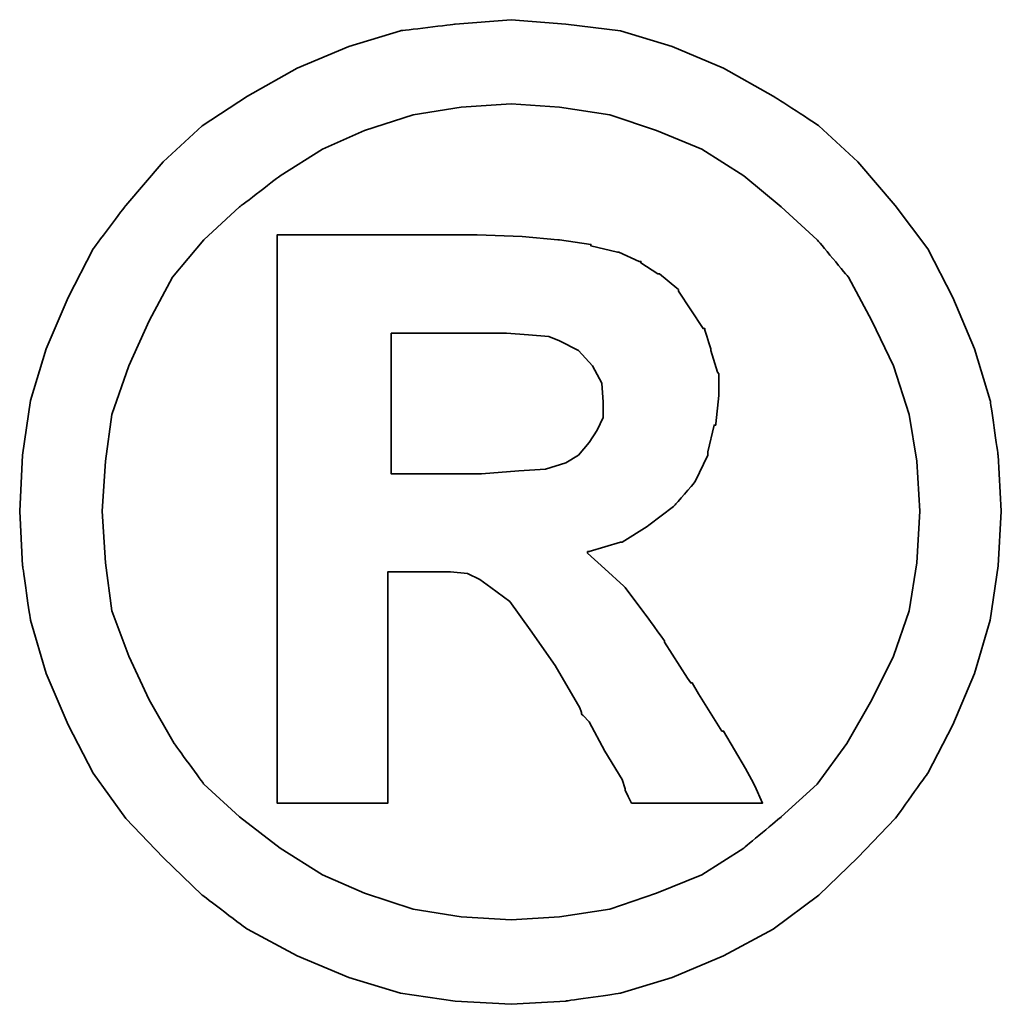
# Model space of a CAD drawing. Header units: inches. Extents: x 14 to 474, y 130 to 360.
# Tile 49 of 50: x 418.93 to 420.66, y 253.08 to 254.82. Entities that reach past the tile are written whole.
import ezdxf

# ---------------------------------------------------------------- set-up
doc = ezdxf.new("R2010")
doc.units = ezdxf.units.IN
doc.header["$LTSCALE"] = 0.5
doc.layers.add('DIM', color=4, linetype='Continuous')
doc.layers.add('layer 1', color=7, linetype='Continuous')

# ---------------------------------------------------------------- blocks, each defined once
blk = doc.blocks.new('TBI MOTION logo(完整正式版)')
at = {"layer": 'layer 1', "color": 22, "lineweight": 35}
for points, knots in [([(81.20634, 4.98624), (81.20634, 4.98624), (81.18649, 5.32862), (81.18649, 5.32862), (81.18649, 5.32862), (81.18649, 5.32862), (81.13886, 5.66206), (81.13886, 5.66206), (81.13886, 5.66206), (81.13886, 5.66206), (81.04359, 5.97764), (81.04359, 5.97764), (81.04359, 5.97764), (81.04359, 5.97764), (80.91061, 6.29124), (80.91061, 6.29124), (80.91061, 6.29124), (80.91061, 6.29124), (80.75778, 6.58697), (80.75778, 6.58697), (80.75778, 6.58697), (80.75778, 6.58697), (80.5593, 6.85294), (80.5593, 6.85294), (80.5593, 6.85294), (80.5593, 6.85294), (80.33105, 7.1189), (80.33105, 7.1189), (80.33105, 7.1189), (80.33105, 7.1189), (80.09287, 7.33921), (80.09287, 7.33921), (80.09287, 7.33921), (80.09287, 7.33921), (79.815, 7.51982), (79.815, 7.51982), (79.815, 7.51982), (79.815, 7.51982), (79.51133, 7.69051), (79.51133, 7.69051), (79.51133, 7.69051), (79.51133, 7.69051), (79.19773, 7.8235), (79.19773, 7.8235), (79.19773, 7.8235), (79.19773, 7.8235), (78.88215, 7.91877), (78.88215, 7.91877), (78.88215, 7.91877), (78.88215, 7.91877), (78.54871, 7.95846), (78.54871, 7.95846), (78.54871, 7.95846), (78.54871, 7.95846), (78.21526, 7.98625), (78.21526, 7.98625), (78.21526, 7.98625), (78.21526, 7.98625), (77.87388, 7.95846), (77.87388, 7.95846), (77.87388, 7.95846), (77.87388, 7.95846), (77.54044, 7.91877), (77.54044, 7.91877), (77.54044, 7.91877), (77.54044, 7.91877), (77.22485, 7.8235), (77.22485, 7.8235), (77.22485, 7.8235), (77.22485, 7.8235), (76.91027, 7.69051), (76.91027, 7.69051), (76.91027, 7.69051), (76.91027, 7.69051), (76.6056, 7.51982), (76.6056, 7.51982), (76.6056, 7.51982), (76.6056, 7.51982), (76.32972, 7.33921), (76.32972, 7.33921), (76.32972, 7.33921), (76.32972, 7.33921), (76.09154, 7.1189), (76.09154, 7.1189), (76.09154, 7.1189), (76.09154, 7.1189), (75.86329, 6.85294), (75.86329, 6.85294), (75.86329, 6.85294), (75.86329, 6.85294), (75.66382, 6.58697), (75.66382, 6.58697), (75.66382, 6.58697), (75.66382, 6.58697), (75.51099, 6.29124), (75.51099, 6.29124), (75.51099, 6.29124), (75.51099, 6.29124), (75.37702, 5.97764), (75.37702, 5.97764), (75.37702, 5.97764), (75.37702, 5.97764), (75.28175, 5.66206), (75.28175, 5.66206), (75.28175, 5.66206), (75.28175, 5.66206), (75.23411, 5.32862), (75.23411, 5.32862), (75.23411, 5.32862), (75.23411, 5.32862), (75.21625, 4.98624), (75.21625, 4.98624), (75.21625, 4.98624), (75.21625, 4.98624), (75.23411, 4.6528), (75.23411, 4.6528), (75.23411, 4.6528), (75.23411, 4.6528), (75.28175, 4.32035), (75.28175, 4.32035), (75.28175, 4.32035), (75.28175, 4.32035), (75.37702, 3.99583), (75.37702, 3.99583), (75.37702, 3.99583), (75.37702, 3.99583), (75.51099, 3.68224), (75.51099, 3.68224), (75.51099, 3.68224), (75.51099, 3.68224), (75.66382, 3.38749), (75.66382, 3.38749), (75.66382, 3.38749), (75.66382, 3.38749), (75.86329, 3.10963), (75.86329, 3.10963), (75.86329, 3.10963), (75.86329, 3.10963), (76.09154, 2.87145), (76.09154, 2.87145), (76.09154, 2.87145), (76.09154, 2.87145), (76.32972, 2.6432), (76.32972, 2.6432), (76.32972, 2.6432), (76.32972, 2.6432), (76.6056, 2.43381), (76.6056, 2.43381), (76.6056, 2.43381), (76.6056, 2.43381), (76.91027, 2.27205), (76.91027, 2.27205), (76.91027, 2.27205), (76.91027, 2.27205), (77.22485, 2.13906), (77.22485, 2.13906), (77.22485, 2.13906), (77.22485, 2.13906), (77.54044, 2.0438), (77.54044, 2.0438), (77.54044, 2.0438), (77.54044, 2.0438), (77.87388, 1.99616), (77.87388, 1.99616), (77.87388, 1.99616), (77.87388, 1.99616), (78.21526, 1.97631), (78.21526, 1.97631), (78.21526, 1.97631), (78.21526, 1.97631), (78.54871, 1.99616), (78.54871, 1.99616), (78.54871, 1.99616), (78.54871, 1.99616), (78.88215, 2.0438), (78.88215, 2.0438), (78.88215, 2.0438), (78.88215, 2.0438), (79.19773, 2.13906), (79.19773, 2.13906), (79.19773, 2.13906), (79.19773, 2.13906), (79.51133, 2.27205), (79.51133, 2.27205), (79.51133, 2.27205), (79.51133, 2.27205), (79.815, 2.43381), (79.815, 2.43381), (79.815, 2.43381), (79.815, 2.43381), (80.09287, 2.6432), (80.09287, 2.6432), (80.09287, 2.6432), (80.09287, 2.6432), (80.33105, 2.87145), (80.33105, 2.87145), (80.33105, 2.87145), (80.33105, 2.87145), (80.5593, 3.10963), (80.5593, 3.10963), (80.5593, 3.10963), (80.5593, 3.10963), (80.75778, 3.38749), (80.75778, 3.38749), (80.75778, 3.38749), (80.75778, 3.38749), (80.91061, 3.68224), (80.91061, 3.68224), (80.91061, 3.68224), (80.91061, 3.68224), (81.04359, 3.99583), (81.04359, 3.99583), (81.04359, 3.99583), (81.04359, 3.99583), (81.13886, 4.32035), (81.13886, 4.32035), (81.13886, 4.32035), (81.13886, 4.32035), (81.18649, 4.6528), (81.18649, 4.6528), (81.18649, 4.6528), (81.18649, 4.6528), (81.20634, 4.98624), (81.20634, 4.98624)], [0, 0, 0, 0, 0.0178571, 0.0178571, 0.0178571, 0.0178572, 0.0357143, 0.0357143, 0.0357143, 0.0357143, 0.0535714, 0.0535714, 0.0535714, 0.0535714, 0.0714286, 0.0714286, 0.0714286, 0.0714286, 0.0892857, 0.0892857, 0.0892857, 0.0892857, 0.1071429, 0.1071429, 0.1071429, 0.1071429, 0.125, 0.125, 0.125, 0.125, 0.1428571, 0.1428571, 0.1428571, 0.1428572, 0.1607143, 0.1607143, 0.1607143, 0.1607143, 0.1785714, 0.1785714, 0.1785714, 0.1785714, 0.1964286, 0.1964286, 0.1964286, 0.1964286, 0.2142857, 0.2142857, 0.2142857, 0.2142857, 0.2321429, 0.2321429, 0.2321429, 0.2321429, 0.25, 0.25, 0.25, 0.25, 0.2678571, 0.2678571, 0.2678571, 0.2678572, 0.2857143, 0.2857143, 0.2857143, 0.2857143, 0.3035714, 0.3035714, 0.3035714, 0.3035714, 0.3214286, 0.3214286, 0.3214286, 0.3214286, 0.3392857, 0.3392857, 0.3392857, 0.3392857, 0.3571429, 0.3571429, 0.3571429, 0.3571429, 0.375, 0.375, 0.375, 0.375, 0.3928571, 0.3928571, 0.3928571, 0.3928572, 0.4107143, 0.4107143, 0.4107143, 0.4107143, 0.4285714, 0.4285714, 0.4285714, 0.4285714, 0.4464286, 0.4464286, 0.4464286, 0.4464286, 0.4642857, 0.4642857, 0.4642857, 0.4642857, 0.4821429, 0.4821429, 0.4821429, 0.4821429, 0.5, 0.5, 0.5, 0.5, 0.5178571, 0.5178571, 0.5178571, 0.5178572, 0.5357143, 0.5357143, 0.5357143, 0.5357143, 0.5535714, 0.5535714, 0.5535714, 0.5535714, 0.5714286, 0.5714286, 0.5714286, 0.5714286, 0.5892857, 0.5892857, 0.5892857, 0.5892857, 0.6071429, 0.6071429, 0.6071429, 0.6071429, 0.625, 0.625, 0.625, 0.625, 0.6428571, 0.6428571, 0.6428571, 0.6428572, 0.6607143, 0.6607143, 0.6607143, 0.6607143, 0.6785714, 0.6785714, 0.6785714, 0.6785714, 0.6964286, 0.6964286, 0.6964286, 0.6964286, 0.7142857, 0.7142857, 0.7142857, 0.7142857, 0.7321429, 0.7321429, 0.7321429, 0.7321429, 0.75, 0.75, 0.75, 0.75, 0.7678571, 0.7678571, 0.7678571, 0.7678572, 0.7857143, 0.7857143, 0.7857143, 0.7857143, 0.8035714, 0.8035714, 0.8035714, 0.8035714, 0.8214286, 0.8214286, 0.8214286, 0.8214286, 0.8392857, 0.8392857, 0.8392857, 0.8392857, 0.8571429, 0.8571429, 0.8571429, 0.8571429, 0.875, 0.875, 0.875, 0.875, 0.8928571, 0.8928571, 0.8928571, 0.8928572, 0.9107143, 0.9107143, 0.9107143, 0.9107143, 0.9285714, 0.9285714, 0.9285714, 0.9285714, 0.9464286, 0.9464286, 0.9464286, 0.9464286, 0.9642857, 0.9642857, 0.9642857, 0.9642857, 0.9821429, 0.9821429, 0.9821429, 0.9821429, 1, 1, 1, 1]), ([(80.71014, 4.98624), (80.71014, 4.98624), (80.69129, 5.29091), (80.69129, 5.29091), (80.69129, 5.29091), (80.69129, 5.29091), (80.64464, 5.57672), (80.64464, 5.57672), (80.64464, 5.57672), (80.64464, 5.57672), (80.54937, 5.87245), (80.54937, 5.87245), (80.54937, 5.87245), (80.54937, 5.87245), (80.41639, 6.14833), (80.41639, 6.14833), (80.41639, 6.14833), (80.41639, 6.14833), (80.27349, 6.41429), (80.27349, 6.41429), (80.27349, 6.41429), (80.27349, 6.41429), (80.08295, 6.64255), (80.08295, 6.64255), (80.08295, 6.64255), (80.08295, 6.64255), (79.86264, 6.84301), (79.86264, 6.84301), (79.86264, 6.84301), (79.86264, 6.84301), (79.63439, 7.03355), (79.63439, 7.03355), (79.63439, 7.03355), (79.63439, 7.03355), (79.37835, 7.1963), (79.37835, 7.1963), (79.37835, 7.1963), (79.37835, 7.1963), (79.10246, 7.30944), (79.10246, 7.30944), (79.10246, 7.30944), (79.10246, 7.30944), (78.81665, 7.40471), (78.81665, 7.40471), (78.81665, 7.40471), (78.81665, 7.40471), (78.511, 7.45234), (78.511, 7.45234), (78.511, 7.45234), (78.511, 7.45234), (78.21526, 7.47219), (78.21526, 7.47219), (78.21526, 7.47219), (78.21526, 7.47219), (77.9106, 7.45234), (77.9106, 7.45234), (77.9106, 7.45234), (77.9106, 7.45234), (77.61685, 7.40471), (77.61685, 7.40471), (77.61685, 7.40471), (77.61685, 7.40471), (77.32012, 7.30944), (77.32012, 7.30944), (77.32012, 7.30944), (77.32012, 7.30944), (77.06309, 7.1963), (77.06309, 7.1963), (77.06309, 7.1963), (77.06309, 7.1963), (76.80606, 7.03355), (76.80606, 7.03355), (76.80606, 7.03355), (76.80606, 7.03355), (76.55797, 6.84301), (76.55797, 6.84301), (76.55797, 6.84301), (76.55797, 6.84301), (76.34063, 6.64255), (76.34063, 6.64255), (76.34063, 6.64255), (76.34063, 6.64255), (76.1491, 6.41429), (76.1491, 6.41429), (76.1491, 6.41429), (76.1491, 6.41429), (76.0062, 6.14833), (76.0062, 6.14833), (76.0062, 6.14833), (76.0062, 6.14833), (75.88314, 5.87245), (75.88314, 5.87245), (75.88314, 5.87245), (75.88314, 5.87245), (75.77794, 5.57672), (75.77794, 5.57672), (75.77794, 5.57672), (75.77794, 5.57672), (75.73924, 5.29091), (75.73924, 5.29091), (75.73924, 5.29091), (75.73924, 5.29091), (75.72039, 4.98624), (75.72039, 4.98624), (75.72039, 4.98624), (75.72039, 4.98624), (75.73924, 4.67165), (75.73924, 4.67165), (75.73924, 4.67165), (75.73924, 4.67165), (75.77794, 4.37791), (75.77794, 4.37791), (75.77794, 4.37791), (75.77794, 4.37791), (75.88314, 4.10102), (75.88314, 4.10102), (75.88314, 4.10102), (75.88314, 4.10102), (76.0062, 3.83407), (76.0062, 3.83407), (76.0062, 3.83407), (76.0062, 3.83407), (76.15902, 3.56811), (76.15902, 3.56811), (76.15902, 3.56811), (76.15902, 3.56811), (76.34063, 3.32001), (76.34063, 3.32001), (76.34063, 3.32001), (76.34063, 3.32001), (76.55797, 3.11955), (76.55797, 3.11955), (76.55797, 3.11955), (76.55797, 3.11955), (76.80606, 2.92901), (76.80606, 2.92901), (76.80606, 2.92901), (76.80606, 2.92901), (77.06309, 2.76725), (77.06309, 2.76725), (77.06309, 2.76725), (77.06309, 2.76725), (77.32012, 2.65412), (77.32012, 2.65412), (77.32012, 2.65412), (77.32012, 2.65412), (77.61685, 2.55786), (77.61685, 2.55786), (77.61685, 2.55786), (77.61685, 2.55786), (77.9106, 2.51022), (77.9106, 2.51022), (77.9106, 2.51022), (77.9106, 2.51022), (78.21526, 2.49137), (78.21526, 2.49137), (78.21526, 2.49137), (78.21526, 2.49137), (78.511, 2.51022), (78.511, 2.51022), (78.511, 2.51022), (78.511, 2.51022), (78.81665, 2.55786), (78.81665, 2.55786), (78.81665, 2.55786), (78.81665, 2.55786), (79.10246, 2.65412), (79.10246, 2.65412), (79.10246, 2.65412), (79.10246, 2.65412), (79.37835, 2.76725), (79.37835, 2.76725), (79.37835, 2.76725), (79.37835, 2.76725), (79.63439, 2.92901), (79.63439, 2.92901), (79.63439, 2.92901), (79.63439, 2.92901), (79.86264, 3.11955), (79.86264, 3.11955), (79.86264, 3.11955), (79.86264, 3.11955), (80.08295, 3.32001), (80.08295, 3.32001), (80.08295, 3.32001), (80.08295, 3.32001), (80.26356, 3.56811), (80.26356, 3.56811), (80.26356, 3.56811), (80.26356, 3.56811), (80.41639, 3.83407), (80.41639, 3.83407), (80.41639, 3.83407), (80.41639, 3.83407), (80.54937, 4.10102), (80.54937, 4.10102), (80.54937, 4.10102), (80.54937, 4.10102), (80.64464, 4.37791), (80.64464, 4.37791), (80.64464, 4.37791), (80.64464, 4.37791), (80.69129, 4.67165), (80.69129, 4.67165), (80.69129, 4.67165), (80.69129, 4.67165), (80.71014, 4.98624), (80.71014, 4.98624)], [0, 0, 0, 0, 0.0192308, 0.0192308, 0.0192308, 0.0192308, 0.0384615, 0.0384615, 0.0384615, 0.0384615, 0.0576923, 0.0576923, 0.0576923, 0.0576923, 0.0769231, 0.0769231, 0.0769231, 0.0769231, 0.0961538, 0.0961538, 0.0961538, 0.0961539, 0.1153846, 0.1153846, 0.1153846, 0.1153846, 0.1346154, 0.1346154, 0.1346154, 0.1346154, 0.1538462, 0.1538462, 0.1538462, 0.1538462, 0.1730769, 0.1730769, 0.1730769, 0.1730769, 0.1923077, 0.1923077, 0.1923077, 0.1923077, 0.2115385, 0.2115385, 0.2115385, 0.2115385, 0.2307692, 0.2307692, 0.2307692, 0.2307692, 0.25, 0.25, 0.25, 0.25, 0.2692308, 0.2692308, 0.2692308, 0.2692308, 0.2884615, 0.2884615, 0.2884615, 0.2884615, 0.3076923, 0.3076923, 0.3076923, 0.3076923, 0.3269231, 0.3269231, 0.3269231, 0.3269231, 0.3461538, 0.3461538, 0.3461538, 0.3461539, 0.3653846, 0.3653846, 0.3653846, 0.3653846, 0.3846154, 0.3846154, 0.3846154, 0.3846154, 0.4038462, 0.4038462, 0.4038462, 0.4038462, 0.4230769, 0.4230769, 0.4230769, 0.4230769, 0.4423077, 0.4423077, 0.4423077, 0.4423077, 0.4615385, 0.4615385, 0.4615385, 0.4615385, 0.4807692, 0.4807692, 0.4807692, 0.4807692, 0.5, 0.5, 0.5, 0.5, 0.5192308, 0.5192308, 0.5192308, 0.5192308, 0.5384615, 0.5384615, 0.5384615, 0.5384615, 0.5576923, 0.5576923, 0.5576923, 0.5576923, 0.5769231, 0.5769231, 0.5769231, 0.5769231, 0.5961538, 0.5961538, 0.5961538, 0.5961539, 0.6153846, 0.6153846, 0.6153846, 0.6153846, 0.6346154, 0.6346154, 0.6346154, 0.6346154, 0.6538462, 0.6538462, 0.6538462, 0.6538462, 0.6730769, 0.6730769, 0.6730769, 0.6730769, 0.6923077, 0.6923077, 0.6923077, 0.6923077, 0.7115385, 0.7115385, 0.7115385, 0.7115385, 0.7307692, 0.7307692, 0.7307692, 0.7307692, 0.75, 0.75, 0.75, 0.75, 0.7692308, 0.7692308, 0.7692308, 0.7692308, 0.7884615, 0.7884615, 0.7884615, 0.7884615, 0.8076923, 0.8076923, 0.8076923, 0.8076923, 0.8269231, 0.8269231, 0.8269231, 0.8269231, 0.8461538, 0.8461538, 0.8461538, 0.8461539, 0.8653846, 0.8653846, 0.8653846, 0.8653846, 0.8846154, 0.8846154, 0.8846154, 0.8846154, 0.9038462, 0.9038462, 0.9038462, 0.9038462, 0.9230769, 0.9230769, 0.9230769, 0.9230769, 0.9423077, 0.9423077, 0.9423077, 0.9423077, 0.9615385, 0.9615385, 0.9615385, 0.9615385, 0.9807692, 0.9807692, 0.9807692, 0.9807692, 1, 1, 1, 1]), ([(76.78721, 3.2823), (76.78721, 3.2823), (76.78721, 3.32001), (76.78721, 3.32001), (76.78721, 3.32001), (76.78721, 3.32001), (76.78721, 3.42422), (76.78721, 3.42422), (76.78721, 3.42422), (76.78721, 3.42422), (76.78721, 3.59689), (76.78721, 3.59689), (76.78721, 3.59689), (76.78721, 3.59689), (76.78721, 3.80529), (76.78721, 3.80529), (76.78721, 3.80529), (76.78721, 3.80529), (76.78721, 4.0524), (76.78721, 4.0524), (76.78721, 4.0524), (76.78721, 4.0524), (76.78721, 4.32035), (76.78721, 4.32035), (76.78721, 4.32035), (76.78721, 4.32035), (76.78721, 4.92868), (76.78721, 4.92868), (76.78721, 4.92868), (76.78721, 4.92868), (76.78721, 5.53801), (76.78721, 5.53801), (76.78721, 5.53801), (76.78721, 5.53801), (76.78721, 5.82482), (76.78721, 5.82482), (76.78721, 5.82482), (76.78721, 5.82482), (76.78721, 6.07291), (76.78721, 6.07291), (76.78721, 6.07291), (76.78721, 6.07291), (76.78721, 6.30017), (76.78721, 6.30017), (76.78721, 6.30017), (76.78721, 6.30017), (76.78721, 6.45399), (76.78721, 6.45399), (76.78721, 6.45399), (76.78721, 6.45399), (76.78721, 6.5572), (76.78721, 6.5572), (76.78721, 6.5572), (76.78721, 6.5572), (76.78721, 6.59689), (76.78721, 6.59689), (76.78721, 6.59689), (76.78721, 6.59689), (76.78721, 6.67232), (76.78721, 6.67232), (76.78721, 6.67232), (76.78721, 6.67232), (76.8537, 6.67232), (76.8537, 6.67232), (76.8537, 6.67232), (76.8537, 6.67232), (76.87355, 6.67232), (76.87355, 6.67232), (76.87355, 6.67232), (76.87355, 6.67232), (76.91027, 6.67232), (76.91027, 6.67232), (76.91027, 6.67232), (76.91027, 6.67232), (77.04424, 6.67232), (77.04424, 6.67232), (77.04424, 6.67232), (77.04424, 6.67232), (77.22485, 6.67232), (77.22485, 6.67232), (77.22485, 6.67232), (77.22485, 6.67232), (77.43524, 6.67232), (77.43524, 6.67232), (77.43524, 6.67232), (77.43524, 6.67232), (77.65357, 6.67232), (77.65357, 6.67232), (77.65357, 6.67232), (77.65357, 6.67232), (77.82625, 6.67232), (77.82625, 6.67232), (77.82625, 6.67232), (77.82625, 6.67232), (77.94037, 6.67232), (77.94037, 6.67232), (77.94037, 6.67232), (77.94037, 6.67232), (77.97709, 6.67232), (77.97709, 6.67232), (77.97709, 6.67232), (77.97709, 6.67232), (77.99694, 6.67232), (77.99694, 6.67232), (77.99694, 6.67232), (77.99694, 6.67232), (78.00686, 6.67232), (78.00686, 6.67232), (78.00686, 6.67232), (78.00686, 6.67232), (78.28275, 6.6624), (78.28275, 6.6624), (78.28275, 6.6624), (78.28275, 6.6624), (78.50107, 6.64255), (78.50107, 6.64255), (78.50107, 6.64255), (78.50107, 6.64255), (78.511, 6.64255), (78.511, 6.64255), (78.511, 6.64255), (78.511, 6.64255), (78.70154, 6.61476), (78.70154, 6.61476), (78.70154, 6.61476), (78.70154, 6.61476), (78.70154, 6.60483), (78.70154, 6.60483), (78.70154, 6.60483), (78.70154, 6.60483), (78.86429, 6.56713), (78.86429, 6.56713), (78.86429, 6.56713), (78.86429, 6.56713), (78.87223, 6.56713), (78.87223, 6.56713), (78.87223, 6.56713), (78.87223, 6.56713), (78.99727, 6.51056), (78.99727, 6.51056), (78.99727, 6.51056), (78.99727, 6.51056), (79.00719, 6.51056), (79.00719, 6.51056), (79.00719, 6.51056), (79.00719, 6.51056), (79.00719, 6.50162), (79.00719, 6.50162), (79.00719, 6.50162), (79.00719, 6.50162), (79.1104, 6.43415), (79.1104, 6.43415), (79.1104, 6.43415), (79.1104, 6.43415), (79.12132, 6.43415), (79.12132, 6.43415), (79.12132, 6.43415), (79.12132, 6.43415), (79.22552, 6.34781), (79.22552, 6.34781), (79.22552, 6.34781), (79.22552, 6.34781), (79.23544, 6.33888), (79.23544, 6.33888), (79.23544, 6.33888), (79.23544, 6.33888), (79.23544, 6.32895), (79.23544, 6.32895), (79.23544, 6.32895), (79.23544, 6.32895), (79.31087, 6.21483), (79.31087, 6.21483), (79.31087, 6.21483), (79.31087, 6.21483), (79.38629, 6.1007), (79.38629, 6.1007), (79.38629, 6.1007), (79.38629, 6.1007), (79.3972, 6.1007), (79.3972, 6.1007), (79.3972, 6.1007), (79.3972, 6.1007), (79.3972, 6.09078), (79.3972, 6.09078), (79.3972, 6.09078), (79.3972, 6.09078), (79.43392, 5.97764), (79.43392, 5.97764), (79.43392, 5.97764), (79.43392, 5.97764), (79.43392, 5.96772), (79.43392, 5.96772), (79.43392, 5.96772), (79.43392, 5.96772), (79.47362, 5.83474), (79.47362, 5.83474), (79.47362, 5.83474), (79.47362, 5.83474), (79.48156, 5.82482), (79.48156, 5.82482), (79.48156, 5.82482), (79.48156, 5.82482), (79.48156, 5.69977), (79.48156, 5.69977), (79.48156, 5.69977), (79.48156, 5.69977), (79.48156, 5.69183), (79.48156, 5.69183), (79.48156, 5.69183), (79.48156, 5.69183), (79.4637, 5.51915), (79.4637, 5.51915), (79.4637, 5.51915), (79.4637, 5.51915), (79.4637, 5.51122), (79.4637, 5.51122), (79.4637, 5.51122), (79.4637, 5.51122), (79.45377, 5.51122), (79.45377, 5.51122), (79.45377, 5.51122), (79.45377, 5.51122), (79.41507, 5.34847), (79.41507, 5.34847), (79.41507, 5.34847), (79.41507, 5.34847), (79.41507, 5.33854), (79.41507, 5.33854), (79.41507, 5.33854), (79.41507, 5.33854), (79.41507, 5.32862), (79.41507, 5.32862), (79.41507, 5.32862), (79.41507, 5.32862), (79.33865, 5.16785), (79.33865, 5.16785), (79.33865, 5.16785), (79.33865, 5.16785), (79.33071, 5.15693), (79.33071, 5.15693), (79.33071, 5.15693), (79.33071, 5.15693), (79.2156, 5.02495), (79.2156, 5.02495), (79.2156, 5.02495), (79.2156, 5.02495), (79.20567, 5.01502), (79.20567, 5.01502), (79.20567, 5.01502), (79.20567, 5.01502), (79.05483, 4.89991), (79.05483, 4.89991), (79.05483, 4.89991), (79.05483, 4.89991), (79.04491, 4.89197), (79.04491, 4.89197), (79.04491, 4.89197), (79.04491, 4.89197), (78.89208, 4.7967), (78.89208, 4.7967), (78.89208, 4.7967), (78.89208, 4.7967), (78.88215, 4.7967), (78.88215, 4.7967), (78.88215, 4.7967), (78.88215, 4.7967), (78.69161, 4.73913), (78.69161, 4.73913), (78.69161, 4.73913), (78.69161, 4.73913), (78.68169, 4.73913), (78.68169, 4.73913), (78.68169, 4.73913), (78.68169, 4.73913), (78.68169, 4.72921), (78.68169, 4.72921), (78.68169, 4.72921), (78.68169, 4.72921), (78.78688, 4.63394), (78.78688, 4.63394), (78.78688, 4.63394), (78.78688, 4.63394), (78.902, 4.52875), (78.902, 4.52875), (78.902, 4.52875), (78.902, 4.52875), (78.91093, 4.52081), (78.91093, 4.52081), (78.91093, 4.52081), (78.91093, 4.52081), (79.02506, 4.36798), (79.02506, 4.36798), (79.02506, 4.36798), (79.02506, 4.36798), (79.1501, 4.1953), (79.1501, 4.1953), (79.1501, 4.1953), (79.1501, 4.1953), (79.1501, 4.18736), (79.1501, 4.18736), (79.1501, 4.18736), (79.1501, 4.18736), (79.29201, 3.96705), (79.29201, 3.96705), (79.29201, 3.96705), (79.29201, 3.96705), (79.31087, 3.93828), (79.31087, 3.93828), (79.31087, 3.93828), (79.31087, 3.93828), (79.32079, 3.93828), (79.32079, 3.93828), (79.32079, 3.93828), (79.32079, 3.93828), (79.3585, 3.87178), (79.3585, 3.87178), (79.3585, 3.87178), (79.3585, 3.87178), (79.50141, 3.64353), (79.50141, 3.64353), (79.50141, 3.64353), (79.50141, 3.64353), (79.51133, 3.64353), (79.51133, 3.64353), (79.51133, 3.64353), (79.51133, 3.64353), (79.64431, 3.41528), (79.64431, 3.41528), (79.64431, 3.41528), (79.64431, 3.41528), (79.68202, 3.3478), (79.68202, 3.3478), (79.68202, 3.3478), (79.68202, 3.3478), (79.70187, 3.31009), (79.70187, 3.31009), (79.70187, 3.31009), (79.70187, 3.31009), (79.7495, 3.2049), (79.7495, 3.2049), (79.7495, 3.2049), (79.7495, 3.2049), (79.64431, 3.2049), (79.64431, 3.2049), (79.64431, 3.2049), (79.64431, 3.2049), (79.62546, 3.2049), (79.62546, 3.2049), (79.62546, 3.2049), (79.62546, 3.2049), (79.53912, 3.2049), (79.53912, 3.2049), (79.53912, 3.2049), (79.53912, 3.2049), (79.31087, 3.2049), (79.31087, 3.2049), (79.31087, 3.2049), (79.31087, 3.2049), (79.08262, 3.2049), (79.08262, 3.2049), (79.08262, 3.2049), (79.08262, 3.2049), (79.00719, 3.2049), (79.00719, 3.2049), (79.00719, 3.2049), (79.00719, 3.2049), (78.98735, 3.2049), (78.98735, 3.2049), (78.98735, 3.2049), (78.98735, 3.2049), (78.94964, 3.2049), (78.94964, 3.2049), (78.94964, 3.2049), (78.94964, 3.2049), (78.92979, 3.24459), (78.92979, 3.24459), (78.92979, 3.24459), (78.92979, 3.24459), (78.91093, 3.2823), (78.91093, 3.2823), (78.91093, 3.2823), (78.91093, 3.2823), (78.91093, 3.29223), (78.91093, 3.29223), (78.91093, 3.29223), (78.91093, 3.29223), (78.89208, 3.3478), (78.89208, 3.3478), (78.89208, 3.3478), (78.89208, 3.3478), (78.78688, 3.52048), (78.78688, 3.52048), (78.78688, 3.52048), (78.78688, 3.52048), (78.69161, 3.7001), (78.69161, 3.7001), (78.69161, 3.7001), (78.69161, 3.7001), (78.6539, 3.7388), (78.6539, 3.7388), (78.6539, 3.7388), (78.6539, 3.7388), (78.64398, 3.74873), (78.64398, 3.74873), (78.64398, 3.74873), (78.64398, 3.74873), (78.64398, 3.75766), (78.64398, 3.75766), (78.64398, 3.75766), (78.64398, 3.75766), (78.63405, 3.78644), (78.63405, 3.78644), (78.63405, 3.78644), (78.63405, 3.78644), (78.48321, 4.04347), (78.48321, 4.04347), (78.48321, 4.04347), (78.48321, 4.04347), (78.33038, 4.2618), (78.33038, 4.2618), (78.33038, 4.2618), (78.33038, 4.2618), (78.20732, 4.43447), (78.20732, 4.43447), (78.20732, 4.43447), (78.20732, 4.43447), (78.09221, 4.52081), (78.09221, 4.52081), (78.09221, 4.52081), (78.09221, 4.52081), (78.02472, 4.56845), (78.02472, 4.56845), (78.02472, 4.56845), (78.02472, 4.56845), (77.9493, 4.60616), (77.9493, 4.60616), (77.9493, 4.60616), (77.9493, 4.60616), (77.8451, 4.61608), (77.8451, 4.61608), (77.8451, 4.61608), (77.8451, 4.61608), (77.71113, 4.61608), (77.71113, 4.61608), (77.71113, 4.61608), (77.71113, 4.61608), (77.69128, 4.61608), (77.69128, 4.61608), (77.69128, 4.61608), (77.69128, 4.61608), (77.67342, 4.61608), (77.67342, 4.61608), (77.67342, 4.61608), (77.67342, 4.61608), (77.5583, 4.61608), (77.5583, 4.61608), (77.5583, 4.61608), (77.5583, 4.61608), (77.46303, 4.61608), (77.46303, 4.61608), (77.46303, 4.61608), (77.46303, 4.61608), (77.46303, 4.54761), (77.46303, 4.54761), (77.46303, 4.54761), (77.46303, 4.54761), (77.46303, 4.47318), (77.46303, 4.47318), (77.46303, 4.47318), (77.46303, 4.47318), (77.46303, 4.24294), (77.46303, 4.24294), (77.46303, 4.24294), (77.46303, 4.24294), (77.46303, 3.99583), (77.46303, 3.99583), (77.46303, 3.99583), (77.46303, 3.99583), (77.46303, 3.72888), (77.46303, 3.72888), (77.46303, 3.72888), (77.46303, 3.72888), (77.46303, 3.51055), (77.46303, 3.51055), (77.46303, 3.51055), (77.46303, 3.51055), (77.46303, 3.42422), (77.46303, 3.42422), (77.46303, 3.42422), (77.46303, 3.42422), (77.46303, 3.35773), (77.46303, 3.35773), (77.46303, 3.35773), (77.46303, 3.35773), (77.46303, 3.30017), (77.46303, 3.30017), (77.46303, 3.30017), (77.46303, 3.30017), (77.46303, 3.2823), (77.46303, 3.2823), (77.46303, 3.2823), (77.46303, 3.2823), (77.46303, 3.2049), (77.46303, 3.2049), (77.46303, 3.2049), (77.46303, 3.2049), (77.39753, 3.2049), (77.39753, 3.2049), (77.39753, 3.2049), (77.39753, 3.2049), (77.37768, 3.2049), (77.37768, 3.2049), (77.37768, 3.2049), (77.37768, 3.2049), (77.32012, 3.2049), (77.32012, 3.2049), (77.32012, 3.2049), (77.32012, 3.2049), (77.12165, 3.2049), (77.12165, 3.2049), (77.12165, 3.2049), (77.12165, 3.2049), (76.94897, 3.2049), (76.94897, 3.2049), (76.94897, 3.2049), (76.94897, 3.2049), (76.8924, 3.2049), (76.8924, 3.2049), (76.8924, 3.2049), (76.8924, 3.2049), (76.8537, 3.2049), (76.8537, 3.2049), (76.8537, 3.2049), (76.8537, 3.2049), (76.78721, 3.2049), (76.78721, 3.2049), (76.78721, 3.2049), (76.78721, 3.2049), (76.78721, 3.2823), (76.78721, 3.2823)], [0, 0, 0, 0, 0.0074074, 0.0074074, 0.0074074, 0.0074074, 0.0148148, 0.0148148, 0.0148148, 0.0148148, 0.0222222, 0.0222222, 0.0222222, 0.0222222, 0.0296296, 0.0296296, 0.0296296, 0.0296296, 0.037037, 0.037037, 0.037037, 0.037037, 0.0444444, 0.0444444, 0.0444444, 0.0444445, 0.0518519, 0.0518519, 0.0518519, 0.0518519, 0.0592593, 0.0592593, 0.0592593, 0.0592593, 0.0666667, 0.0666667, 0.0666667, 0.0666667, 0.0740741, 0.0740741, 0.0740741, 0.0740741, 0.0814815, 0.0814815, 0.0814815, 0.0814815, 0.0888889, 0.0888889, 0.0888889, 0.0888889, 0.0962963, 0.0962963, 0.0962963, 0.0962963, 0.1037037, 0.1037037, 0.1037037, 0.1037037, 0.1111111, 0.1111111, 0.1111111, 0.1111111, 0.1185185, 0.1185185, 0.1185185, 0.1185185, 0.1259259, 0.1259259, 0.1259259, 0.1259259, 0.1333333, 0.1333333, 0.1333333, 0.1333333, 0.1407407, 0.1407407, 0.1407407, 0.1407408, 0.1481481, 0.1481481, 0.1481481, 0.1481482, 0.1555556, 0.1555556, 0.1555556, 0.1555556, 0.162963, 0.162963, 0.162963, 0.162963, 0.1703704, 0.1703704, 0.1703704, 0.1703704, 0.1777778, 0.1777778, 0.1777778, 0.1777778, 0.1851852, 0.1851852, 0.1851852, 0.1851852, 0.1925926, 0.1925926, 0.1925926, 0.1925926, 0.2, 0.2, 0.2, 0.2, 0.2074074, 0.2074074, 0.2074074, 0.2074074, 0.2148148, 0.2148148, 0.2148148, 0.2148148, 0.2222222, 0.2222222, 0.2222222, 0.2222222, 0.2296296, 0.2296296, 0.2296296, 0.2296296, 0.237037, 0.237037, 0.237037, 0.237037, 0.2444444, 0.2444444, 0.2444444, 0.2444445, 0.2518519, 0.2518519, 0.2518519, 0.2518519, 0.2592593, 0.2592593, 0.2592593, 0.2592593, 0.2666667, 0.2666667, 0.2666667, 0.2666667, 0.2740741, 0.2740741, 0.2740741, 0.2740741, 0.2814815, 0.2814815, 0.2814815, 0.2814815, 0.2888889, 0.2888889, 0.2888889, 0.2888889, 0.2962963, 0.2962963, 0.2962963, 0.2962963, 0.3037037, 0.3037037, 0.3037037, 0.3037037, 0.3111111, 0.3111111, 0.3111111, 0.3111111, 0.3185185, 0.3185185, 0.3185185, 0.3185185, 0.3259259, 0.3259259, 0.3259259, 0.3259259, 0.3333333, 0.3333333, 0.3333333, 0.3333333, 0.3407407, 0.3407407, 0.3407407, 0.3407408, 0.3481481, 0.3481481, 0.3481481, 0.3481482, 0.3555556, 0.3555556, 0.3555556, 0.3555556, 0.362963, 0.362963, 0.362963, 0.362963, 0.3703704, 0.3703704, 0.3703704, 0.3703704, 0.3777778, 0.3777778, 0.3777778, 0.3777778, 0.3851852, 0.3851852, 0.3851852, 0.3851852, 0.3925926, 0.3925926, 0.3925926, 0.3925926, 0.4, 0.4, 0.4, 0.4, 0.4074074, 0.4074074, 0.4074074, 0.4074074, 0.4148148, 0.4148148, 0.4148148, 0.4148148, 0.4222222, 0.4222222, 0.4222222, 0.4222222, 0.4296296, 0.4296296, 0.4296296, 0.4296296, 0.437037, 0.437037, 0.437037, 0.437037, 0.4444444, 0.4444444, 0.4444444, 0.4444445, 0.4518519, 0.4518519, 0.4518519, 0.4518519, 0.4592593, 0.4592593, 0.4592593, 0.4592593, 0.4666667, 0.4666667, 0.4666667, 0.4666667, 0.4740741, 0.4740741, 0.4740741, 0.4740741, 0.4814815, 0.4814815, 0.4814815, 0.4814815, 0.4888889, 0.4888889, 0.4888889, 0.4888889, 0.4962963, 0.4962963, 0.4962963, 0.4962963, 0.5037037, 0.5037037, 0.5037037, 0.5037037, 0.5111111, 0.5111111, 0.5111111, 0.5111111, 0.5185185, 0.5185185, 0.5185185, 0.5185185, 0.5259259, 0.5259259, 0.5259259, 0.5259259, 0.5333333, 0.5333333, 0.5333333, 0.5333333, 0.5407407, 0.5407407, 0.5407407, 0.5407408, 0.5481481, 0.5481481, 0.5481481, 0.5481482, 0.5555556, 0.5555556, 0.5555556, 0.5555556, 0.562963, 0.562963, 0.562963, 0.562963, 0.5703704, 0.5703704, 0.5703704, 0.5703704, 0.5777778, 0.5777778, 0.5777778, 0.5777778, 0.5851852, 0.5851852, 0.5851852, 0.5851852, 0.5925926, 0.5925926, 0.5925926, 0.5925926, 0.6, 0.6, 0.6, 0.6, 0.6074074, 0.6074074, 0.6074074, 0.6074074, 0.6148148, 0.6148148, 0.6148148, 0.6148148, 0.6222222, 0.6222222, 0.6222222, 0.6222222, 0.6296296, 0.6296296, 0.6296296, 0.6296296, 0.637037, 0.637037, 0.637037, 0.637037, 0.6444444, 0.6444444, 0.6444444, 0.6444445, 0.6518519, 0.6518519, 0.6518519, 0.6518519, 0.6592593, 0.6592593, 0.6592593, 0.6592593, 0.6666667, 0.6666667, 0.6666667, 0.6666667, 0.6740741, 0.6740741, 0.6740741, 0.6740741, 0.6814815, 0.6814815, 0.6814815, 0.6814815, 0.6888889, 0.6888889, 0.6888889, 0.6888889, 0.6962963, 0.6962963, 0.6962963, 0.6962963, 0.7037037, 0.7037037, 0.7037037, 0.7037037, 0.7111111, 0.7111111, 0.7111111, 0.7111111, 0.7185185, 0.7185185, 0.7185185, 0.7185185, 0.7259259, 0.7259259, 0.7259259, 0.7259259, 0.7333333, 0.7333333, 0.7333333, 0.7333333, 0.7407407, 0.7407407, 0.7407407, 0.7407408, 0.7481481, 0.7481481, 0.7481481, 0.7481482, 0.7555556, 0.7555556, 0.7555556, 0.7555556, 0.762963, 0.762963, 0.762963, 0.762963, 0.7703704, 0.7703704, 0.7703704, 0.7703704, 0.7777778, 0.7777778, 0.7777778, 0.7777778, 0.7851852, 0.7851852, 0.7851852, 0.7851852, 0.7925926, 0.7925926, 0.7925926, 0.7925926, 0.8, 0.8, 0.8, 0.8, 0.8074074, 0.8074074, 0.8074074, 0.8074074, 0.8148148, 0.8148148, 0.8148148, 0.8148148, 0.8222222, 0.8222222, 0.8222222, 0.8222222, 0.8296296, 0.8296296, 0.8296296, 0.8296296, 0.837037, 0.837037, 0.837037, 0.837037, 0.8444444, 0.8444444, 0.8444444, 0.8444445, 0.8518519, 0.8518519, 0.8518519, 0.8518519, 0.8592593, 0.8592593, 0.8592593, 0.8592593, 0.8666667, 0.8666667, 0.8666667, 0.8666667, 0.8740741, 0.8740741, 0.8740741, 0.8740741, 0.8814815, 0.8814815, 0.8814815, 0.8814815, 0.8888889, 0.8888889, 0.8888889, 0.8888889, 0.8962963, 0.8962963, 0.8962963, 0.8962963, 0.9037037, 0.9037037, 0.9037037, 0.9037037, 0.9111111, 0.9111111, 0.9111111, 0.9111111, 0.9185185, 0.9185185, 0.9185185, 0.9185185, 0.9259259, 0.9259259, 0.9259259, 0.9259259, 0.9333333, 0.9333333, 0.9333333, 0.9333333, 0.9407407, 0.9407407, 0.9407407, 0.9407408, 0.9481481, 0.9481481, 0.9481481, 0.9481482, 0.9555556, 0.9555556, 0.9555556, 0.9555556, 0.962963, 0.962963, 0.962963, 0.962963, 0.9703704, 0.9703704, 0.9703704, 0.9703704, 0.9777778, 0.9777778, 0.9777778, 0.9777778, 0.9851852, 0.9851852, 0.9851852, 0.9851852, 0.9925926, 0.9925926, 0.9925926, 0.9925926, 1, 1, 1, 1]), ([(77.48288, 6.07291), (77.48288, 6.07291), (77.48288, 5.99551), (77.48288, 5.99551), (77.48288, 5.99551), (77.48288, 5.99551), (77.48288, 5.82482), (77.48288, 5.82482), (77.48288, 5.82482), (77.48288, 5.82482), (77.48288, 5.63328), (77.48288, 5.63328), (77.48288, 5.63328), (77.48288, 5.63328), (77.48288, 5.46358), (77.48288, 5.46358), (77.48288, 5.46358), (77.48288, 5.46358), (77.48288, 5.29091), (77.48288, 5.29091), (77.48288, 5.29091), (77.48288, 5.29091), (77.48288, 5.21449), (77.48288, 5.21449), (77.48288, 5.21449), (77.48288, 5.21449), (77.50074, 5.21449), (77.50074, 5.21449), (77.50074, 5.21449), (77.50074, 5.21449), (77.71113, 5.21449), (77.71113, 5.21449), (77.71113, 5.21449), (77.71113, 5.21449), (77.94037, 5.21449), (77.94037, 5.21449), (77.94037, 5.21449), (77.94037, 5.21449), (78.01579, 5.21449), (78.01579, 5.21449), (78.01579, 5.21449), (78.01579, 5.21449), (78.03465, 5.21449), (78.03465, 5.21449), (78.03465, 5.21449), (78.03465, 5.21449), (78.2629, 5.23335), (78.2629, 5.23335), (78.2629, 5.23335), (78.2629, 5.23335), (78.42565, 5.24327), (78.42565, 5.24327), (78.42565, 5.24327), (78.42565, 5.24327), (78.54871, 5.28098), (78.54871, 5.28098), (78.54871, 5.28098), (78.54871, 5.28098), (78.62611, 5.32862), (78.62611, 5.32862), (78.62611, 5.32862), (78.62611, 5.32862), (78.69161, 5.40503), (78.69161, 5.40503), (78.69161, 5.40503), (78.69161, 5.40503), (78.73925, 5.48145), (78.73925, 5.48145), (78.73925, 5.48145), (78.73925, 5.48145), (78.77696, 5.55885), (78.77696, 5.55885), (78.77696, 5.55885), (78.77696, 5.55885), (78.77696, 5.65214), (78.77696, 5.65214), (78.77696, 5.65214), (78.77696, 5.65214), (78.76902, 5.76726), (78.76902, 5.76726), (78.76902, 5.76726), (78.76902, 5.76726), (78.71146, 5.87245), (78.71146, 5.87245), (78.71146, 5.87245), (78.71146, 5.87245), (78.62611, 5.96772), (78.62611, 5.96772), (78.62611, 5.96772), (78.62611, 5.96772), (78.511, 6.02528), (78.511, 6.02528), (78.511, 6.02528), (78.511, 6.02528), (78.44451, 6.05306), (78.44451, 6.05306), (78.44451, 6.05306), (78.44451, 6.05306), (78.32046, 6.06299), (78.32046, 6.06299), (78.32046, 6.06299), (78.32046, 6.06299), (78.18748, 6.07291), (78.18748, 6.07291), (78.18748, 6.07291), (78.18748, 6.07291), (77.99694, 6.07291), (77.99694, 6.07291), (77.99694, 6.07291), (77.99694, 6.07291), (77.97709, 6.07291), (77.97709, 6.07291), (77.97709, 6.07291), (77.97709, 6.07291), (77.90167, 6.07291), (77.90167, 6.07291), (77.90167, 6.07291), (77.90167, 6.07291), (77.69128, 6.07291), (77.69128, 6.07291), (77.69128, 6.07291), (77.69128, 6.07291), (77.50074, 6.07291), (77.50074, 6.07291), (77.50074, 6.07291), (77.50074, 6.07291), (77.48288, 6.07291), (77.48288, 6.07291)], [0, 0, 0, 0, 0.03125, 0.03125, 0.03125, 0.03125, 0.0625, 0.0625, 0.0625, 0.0625, 0.09375, 0.09375, 0.09375, 0.09375, 0.125, 0.125, 0.125, 0.125, 0.15625, 0.15625, 0.15625, 0.15625, 0.1875, 0.1875, 0.1875, 0.1875, 0.21875, 0.21875, 0.21875, 0.21875, 0.25, 0.25, 0.25, 0.25, 0.28125, 0.28125, 0.28125, 0.28125, 0.3125, 0.3125, 0.3125, 0.3125, 0.34375, 0.34375, 0.34375, 0.34375, 0.375, 0.375, 0.375, 0.375, 0.40625, 0.40625, 0.40625, 0.40625, 0.4375, 0.4375, 0.4375, 0.4375, 0.46875, 0.46875, 0.46875, 0.46875, 0.5, 0.5, 0.5, 0.5, 0.53125, 0.53125, 0.53125, 0.53125, 0.5625, 0.5625, 0.5625, 0.5625, 0.59375, 0.59375, 0.59375, 0.59375, 0.625, 0.625, 0.625, 0.625, 0.65625, 0.65625, 0.65625, 0.65625, 0.6875, 0.6875, 0.6875, 0.6875, 0.71875, 0.71875, 0.71875, 0.71875, 0.75, 0.75, 0.75, 0.75, 0.78125, 0.78125, 0.78125, 0.78125, 0.8125, 0.8125, 0.8125, 0.8125, 0.84375, 0.84375, 0.84375, 0.84375, 0.875, 0.875, 0.875, 0.875, 0.90625, 0.90625, 0.90625, 0.90625, 0.9375, 0.9375, 0.9375, 0.9375, 0.96875, 0.96875, 0.96875, 0.96875, 1, 1, 1, 1])]:
    blk.add_open_spline(points, degree=3, knots=knots, dxfattribs=at)

msp = doc.modelspace()

# ---------------------------------------------------------------- block references
at = {"layer": 'DIM', "xscale": 0.2891700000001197, "yscale": 0.2891700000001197, "zscale": 0.2891700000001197}
msp.add_blockref('TBI MOTION logo(完整正式版)', (397.1814, 252.5108), dxfattribs=at)

doc.saveas('drawing.dxf')
